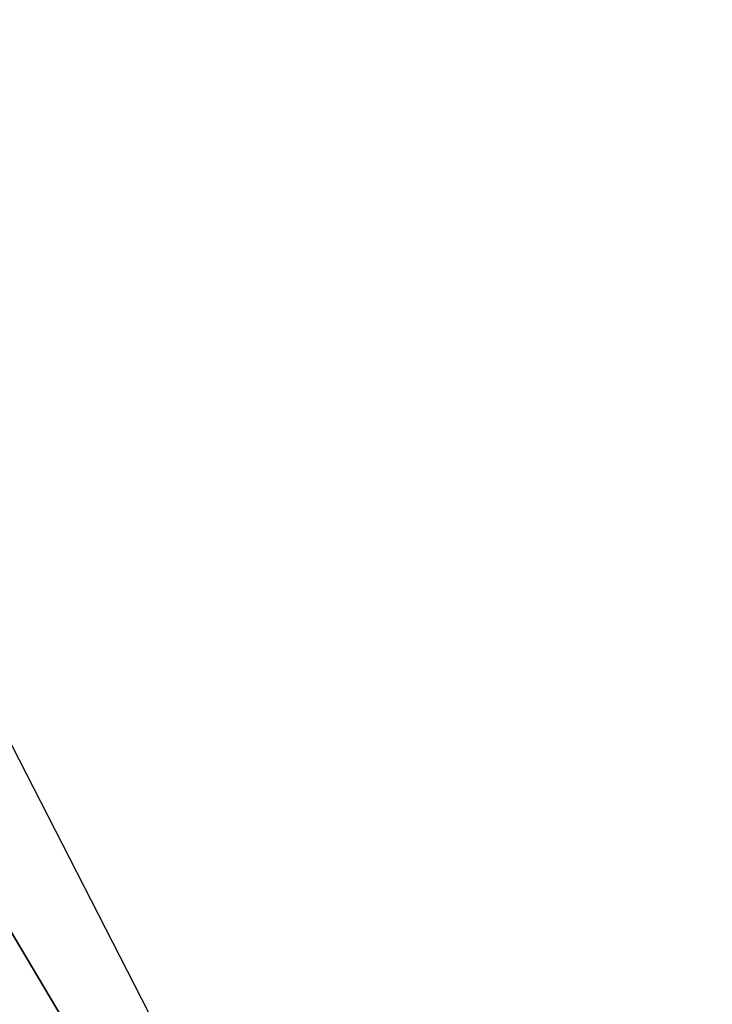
# Model space of a CAD drawing. Header units: millimetres. Extents: x 26 to 326, y -150 to 150.
# Tile 147 of 256: x 169.5303 to 169.5514, y -5.0217 to -4.9916. Entities that reach past the tile are written whole.
import ezdxf

# ---------------------------------------------------------------- set-up
doc = ezdxf.new("R2010")
doc.units = ezdxf.units.MM
doc.header["$LTSCALE"] = 25.4
doc.layers.get('0').update_dxf_attribs({"true_color": 0xff5454})

# ---------------------------------------------------------------- blocks, each defined once
blk = doc.blocks.new('Z_o_enie AMALFI_8381_8380 pm 1.STL')
at = {"color": 18, "true_color": 0x000000}
mesh = blk.add_polyface(dxfattribs=at)
corners = [(168.952637, -3.887374, 350.637756), (169.550964, -5.054644, 350.622437), (169.032181, -4.184094, 357.63446)]
mesh.append_faces([[corners[k] for k in face] for face in [(0, 1, 2)]], dxfattribs={"color": 18})
mesh = blk.add_polyface(dxfattribs=at)
corners = [(169.032181, -4.184094, 357.63446), (169.550964, -5.054644, 350.622437), (169.257751, -4.653466, 357.628296)]
mesh.append_faces([[corners[k] for k in face] for face in [(0, 1, 2)]], dxfattribs={"color": 18})
mesh = blk.add_polyface(dxfattribs=at)
corners = [(169.942307, -4.897721, 362.496399), (169.465637, -4.588222, 361.022797), (169.715347, -5.02096, 361.01712), (169.702682, -4.482467, 362.501831)]
mesh.append_faces([[corners[k] for k in face] for face in [(0, 1, 2), (1, 0, 3)]], dxfattribs={"vtx0": -1, "color": 18})
mesh = blk.add_polyface(dxfattribs=at)
corners = [(169.257751, -4.653466, 357.628296), (169.550964, -5.054644, 350.622437), (169.516296, -5.101641, 357.622437)]
mesh.append_faces([[corners[k] for k in face] for face in [(0, 1, 2)]], dxfattribs={"color": 18})

msp = doc.modelspace()

# ---------------------------------------------------------------- block references
at = {"color": 0}
msp.add_blockref('Z_o_enie AMALFI_8381_8380 pm 1.STL', (0, 0), dxfattribs=at)

doc.saveas('drawing.dxf')
